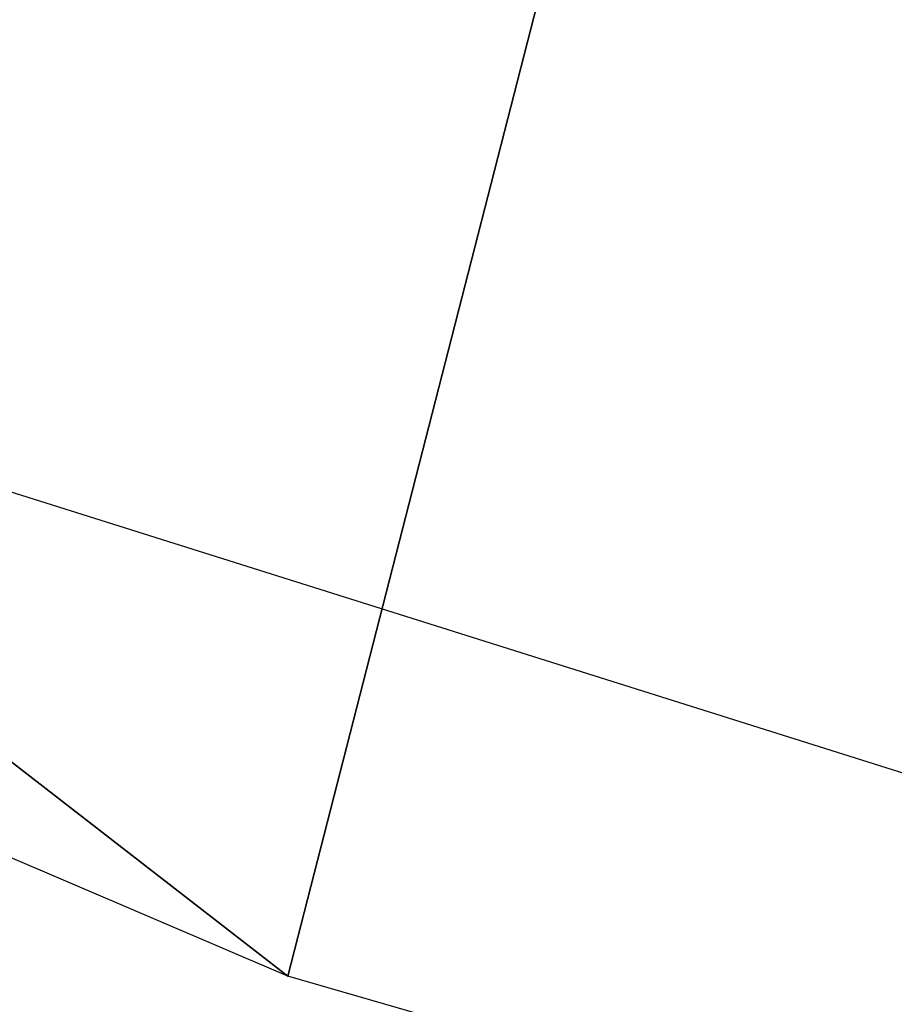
# Model space of a CAD drawing. Header units: millimetres. Extents: x 11 to 117, y -52 to 37.
# Tile 146 of 256: x 31.091 to 31.639, y -42.146 to -41.529. Entities that reach past the tile are written whole.
import ezdxf

# ---------------------------------------------------------------- set-up
doc = ezdxf.new("R2010")
doc.units = ezdxf.units.MM
doc.header["$LTSCALE"] = 25.4
doc.layers.get('0').update_dxf_attribs({"true_color": 0xff5454})

# ---------------------------------------------------------------- blocks, each defined once
blk = doc.blocks.new('PROFILE-IRIS-LED-7W-8995-8997-8996-8998.STL#2')
at = {"color": 18, "true_color": 0x000000}
mesh = blk.add_polyface(dxfattribs=at)
corners = [(40.83657, -9.16458, 82.73589), (41.87917, -9.50973, 82.68696), (31.32231, -50.67748, 33.50599)]
mesh.append_faces([[corners[k] for k in face] for face in [(0, 1, 2)]], dxfattribs={"color": 18})
mesh = blk.add_polyface(dxfattribs=at)
corners = [(41.87917, -9.50973, 82.68696), (35.42778, -51.44547, 33.26759), (31.32231, -50.67748, 33.50599)]
mesh.append_faces([[corners[k] for k in face] for face in [(0, 1, 2)]], dxfattribs={"color": 18})
mesh = blk.add_polyface(dxfattribs=at)
corners = [(42.77104, -10.44254, 83.39037), (41.69123, -10.24264, 83.34081), (31.13437, -51.4104, 34.15983)]
mesh.append_faces([[corners[k] for k in face] for face in [(0, 1, 2)]], dxfattribs={"color": 18})
mesh = blk.add_polyface(dxfattribs=at)
corners = [(42.77104, -10.44254, 83.39037), (31.13437, -51.4104, 34.15983), (35.41089, -52.21038, 33.9115)]
mesh.append_faces([[corners[k] for k in face] for face in [(0, 1, 2)]], dxfattribs={"color": 18})
mesh = blk.add_polyface(dxfattribs=at)
corners = [(28.79807, -40.22071, 34.42133), (31.25928, -42.12821, 33.88294), (28.60061, -40.9907, 33.50146), (31.45674, -41.35822, 34.80281)]
mesh.append_faces([[corners[k] for k in face] for face in [(0, 1, 2), (1, 0, 3)]], dxfattribs={"vtx0": -1, "color": 18})
mesh = blk.add_polyface(dxfattribs=at)
corners = [(31.45674, -41.35822, 34.80281), (34.06034, -42.93824, 33.95973), (31.25928, -42.12821, 33.88294), (34.25779, -42.16825, 34.87961)]
mesh.append_faces([[corners[k] for k in face] for face in [(0, 1, 2), (1, 0, 3)]], dxfattribs={"vtx0": -1, "color": 18})
mesh = blk.add_polyface(dxfattribs=at)
corners = [(31.36522, -50.51014, 33.35669), (30.17356, -41.53767, 42.70164), (28.13367, -49.49245, 33.19849), (33.40511, -42.55536, 42.85985)]
mesh.append_faces([[corners[k] for k in face] for face in [(0, 1, 2), (1, 0, 3)]], dxfattribs={"vtx0": -1, "color": 18})

msp = doc.modelspace()

# ---------------------------------------------------------------- block references
at = {"color": 0}
msp.add_blockref('PROFILE-IRIS-LED-7W-8995-8997-8996-8998.STL#2', (0, 0), dxfattribs=at)

doc.saveas('drawing.dxf')
